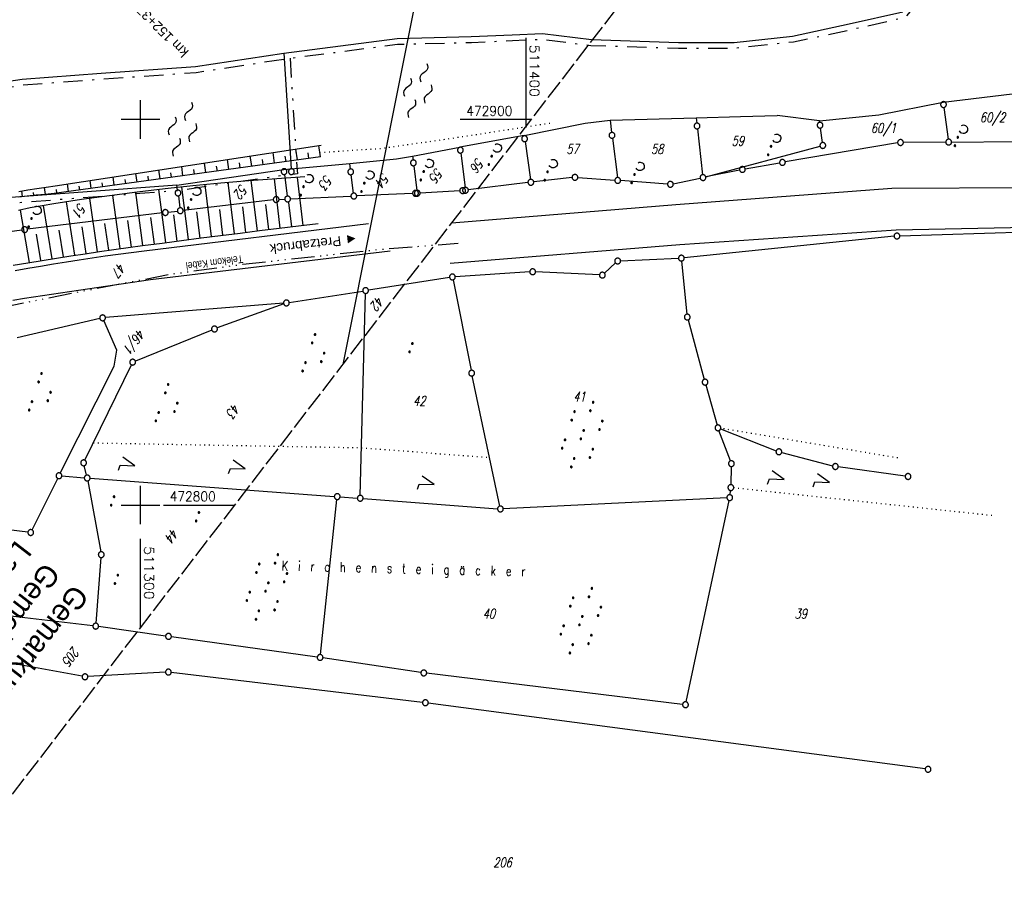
# Model space of a CAD drawing. Extents: x 510526 to 513920, y 467229 to 478797.
# Tile 198 of 256: x 511269 to 511524, y 472702 to 472926. Entities that reach past the tile are written whole.
import ezdxf
from ezdxf.enums import TextEntityAlignment as Align

# ---------------------------------------------------------------- set-up
doc = ezdxf.new("R2010")
doc.units = 0
doc.header["$LTSCALE"] = 10
doc.header["$MEASUREMENT"] = 0
for name, pattern in [('ACAD_ISO14W100', [25.5, 12, -3, 0.5, -3, 0.5, -3, 0.5, -3]), ('LT00', [0]), ('LT08', [0.42, 0.2, -0.1, 0.02, -0.1]), ('LT09', [0.54, 0.2, -0.1, 0.02, -0.1, 0.02, -0.1]), ('LT14', [0.6, 0.5, -0.1]), ('PUNKTX2_STR', [0.6, 0.1, -0.5])]:
    doc.linetypes.add(name, pattern=pattern)
doc.layers.get('0').update_dxf_attribs({"linetype": 'LT00'})
for name, color, linetype in [('--WASSER_GRENZE', 180, 'PUNKTX2_STR'), ('--WASSER_NUTZUNG', 180, 'Continuous'), ('-EL-020', 250, 'LT00'), ('DFK_BES-NAME', 255, 'LT00'), ('DFK_FLUR_NR', 250, 'LT00'), ('DFK_GZPKT', 250, 'LT00'), ('DFK_KATASTER', 250, 'LT00'), ('DFK_NUTZUNG', 250, 'LT00'), ('DFK_NUTZUNGSGRENZE', 70, 'PUNKTX2_STR'), ('DFK_TOPO-ANL', 252, 'LT00'), ('DFK_TOPO-SYM', 252, 'LT00'), ('GEMARKUNGSGRENZE', 3, 'LT09'), ('GEMEINDEGRENZE', 3, 'LT08'), ('GRENZNAME', 250, 'Continuous'), ('ORTSRICHTUNG', 7, 'Continuous'), ('STROM_FREILTG', 80, 'STROMFREILEITUNG'), ('TELEKOM', 210, 'ACAD_ISO14W100'), ('TELEKOM_TEXT', 210, 'Continuous'), ('V93_AFBR_BAB', 250, 'LT00'), ('V93_BOESCH', 250, 'LT00'), ('V93_BOSCHUNG', 250, 'LT00'), ('V93_RASTER', 250, 'LT00')]:
    doc.layers.add(name, color=color, linetype=linetype)
doc.layers.add('-BLATT_93-RAND', color=7, linetype='LT14', plot=False)
doc.styles.add('Arial', font='ARIAL.TTF')
doc.styles.add('Beschrift', font='ARIAL.TTF')
doc.styles.get("Standard").update_dxf_attribs({"font": 'romans.shx'})
doc.styles.add('Strom', font='txt.shx')
doc.styles.add('UNIR-H', font='unir_h.shx', dxfattribs={"width": 0.8})
doc.styles.add('Versorgungsltg', font='ARIAL.TTF', dxfattribs={"width": 0.8, "height": 2})
doc.linetypes.add('STROMFREILEITUNG', pattern='A,12.7,-5.5,["xx",Strom,S=2.5,R=0,X=-2.6,Y=-0.85],-4.35', length=22.55)

# ---------------------------------------------------------------- blocks, each defined once
blk = doc.blocks.new('SYMB7110')
at = {"color": 0, "linetype": 'ByBlock'}
for p, q in [((-0.515, 0.392919), (-0.515, 0.367081)), ((-0.51, 0.362895), (-0.51, 0.397105)), ((-0.505, 0.399164), (-0.505, 0.360836)), ((-0.5, 0.360204), (-0.5, 0.399796)), ((-0.495, 0.399164), (-0.495, 0.360836)), ((-0.49, 0.362895), (-0.49, 0.397105)), ((-0.485, 0.392919), (-0.485, 0.367081)), ((-0.48, 0.379874), (-0.48, 0.380145)), ((-0.285, 0.392919), (-0.285, 0.367081)), ((-0.28, 0.362895), (-0.28, 0.397105)), ((-0.275, 0.399164), (-0.275, 0.360836)), ((-0.27, 0.360204), (-0.27, 0.399796)), ((-0.265, 0.399164), (-0.265, 0.360836)), ((-0.26, 0.362895), (-0.26, 0.397105)), ((-0.255, 0.392919), (-0.255, 0.367081)), ((-0.25, 0.379874), (-0.25, 0.380146)), ((0.255, 0.392919), (0.255, 0.367081)), ((0.26, 0.362895), (0.26, 0.397105)), ((0.265, 0.399164), (0.265, 0.360836)), ((0.27, 0.360204), (0.27, 0.399796)), ((0.275, 0.399164), (0.275, 0.360836)), ((0.28, 0.362895), (0.28, 0.397105)), ((0.285, 0.392919), (0.285, 0.367081)), ((0.29, 0.379874), (0.29, 0.380145)), ((0.485, 0.392919), (0.485, 0.367081)), ((0.49, 0.362895), (0.49, 0.397105)), ((0.495, 0.399164), (0.495, 0.360836)), ((0.5, 0.360204), (0.5, 0.399796)), ((0.505, 0.399164), (0.505, 0.360836)), ((0.51, 0.362895), (0.51, 0.397105)), ((0.515, 0.392919), (0.515, 0.367081)), ((0.52, 0.379874), (0.52, 0.380146)), ((-0.9, 0.012919), (-0.9, -0.012919)), ((-0.895, -0.017106), (-0.895, 0.017105)), ((-0.89, 0.019164), (-0.89, -0.019164)), ((-0.885, -0.019797), (-0.885, 0.019796)), ((-0.88, 0.019164), (-0.88, -0.019164)), ((-0.875, -0.017106), (-0.875, 0.017105)), ((-0.87, 0.012919), (-0.87, -0.012919)), ((-0.865, -0.000126), (-0.865, 0.000145)), ((-0.67, 0.012919), (-0.67, -0.012919)), ((-0.665, -0.017106), (-0.665, 0.017105)), ((-0.66, 0.019164), (-0.66, -0.019164)), ((-0.655, -0.019797), (-0.655, 0.019796)), ((-0.65, 0.019164), (-0.65, -0.019164)), ((-0.645, -0.017106), (-0.645, 0.017105)), ((-0.64, 0.012919), (-0.64, -0.012919)), ((-0.635, -0.000126), (-0.635, 0.000145)), ((-0.13, 0.012919), (-0.13, -0.012919)), ((-0.125, -0.017105), (-0.125, 0.017105)), ((-0.12, 0.019164), (-0.12, -0.019164)), ((-0.115, -0.019796), (-0.115, 0.019796)), ((-0.11, 0.019164), (-0.11, -0.019164)), ((-0.105, -0.017105), (-0.105, 0.017105)), ((-0.1, 0.012919), (-0.1, -0.012919)), ((-0.095, -0.000126), (-0.095, 0.000146)), ((0.1, 0.012919), (0.1, -0.012919)), ((0.105, -0.017105), (0.105, 0.017105)), ((0.11, 0.019164), (0.11, -0.019164)), ((0.115, -0.019796), (0.115, 0.019796)), ((0.12, 0.019164), (0.12, -0.019164)), ((0.125, -0.017105), (0.125, 0.017105)), ((0.13, 0.012919), (0.13, -0.012919)), ((0.135, -0.000126), (0.135, 0.000146)), ((0.64, 0.012919), (0.64, -0.012919)), ((0.645, -0.017105), (0.645, 0.017105)), ((0.65, 0.019164), (0.65, -0.019164)), ((0.655, -0.019796), (0.655, 0.019796)), ((0.66, 0.019164), (0.66, -0.019164)), ((0.665, -0.017105), (0.665, 0.017105)), ((0.67, 0.012919), (0.67, -0.012919)), ((0.675, -0.000126), (0.675, 0.000146)), ((0.87, 0.012919), (0.87, -0.012919)), ((0.875, -0.017105), (0.875, 0.017105)), ((0.88, 0.019164), (0.88, -0.019164)), ((0.885, -0.019796), (0.885, 0.019796)), ((0.89, 0.019164), (0.89, -0.019164)), ((0.895, -0.017105), (0.895, 0.017105)), ((0.9, 0.012919), (0.9, -0.012919)), ((0.905, -0.000126), (0.905, 0.000146)), ((-0.515, -0.367081), (-0.515, -0.392919)), ((-0.51, -0.397105), (-0.51, -0.362895)), ((-0.505, -0.360836), (-0.505, -0.399164)), ((-0.5, -0.399796), (-0.5, -0.360204)), ((-0.495, -0.360836), (-0.495, -0.399164)), ((-0.49, -0.397106), (-0.49, -0.362895)), ((-0.485, -0.367081), (-0.485, -0.392919)), ((-0.48, -0.380126), (-0.48, -0.379855)), ((-0.285, -0.367081), (-0.285, -0.392919)), ((-0.28, -0.397105), (-0.28, -0.362895)), ((-0.275, -0.360836), (-0.275, -0.399164)), ((-0.27, -0.399796), (-0.27, -0.360204)), ((-0.265, -0.360836), (-0.265, -0.399164)), ((-0.26, -0.397105), (-0.26, -0.362895)), ((-0.255, -0.367081), (-0.255, -0.392919)), ((-0.25, -0.380126), (-0.25, -0.379855)), ((0.255, -0.367081), (0.255, -0.392919)), ((0.26, -0.397105), (0.26, -0.362895)), ((0.265, -0.360836), (0.265, -0.399164)), ((0.27, -0.399796), (0.27, -0.360204)), ((0.275, -0.360836), (0.275, -0.399164)), ((0.28, -0.397105), (0.28, -0.362895)), ((0.285, -0.367081), (0.285, -0.392919)), ((0.29, -0.380126), (0.29, -0.379855)), ((0.485, -0.367081), (0.485, -0.392919)), ((0.49, -0.397105), (0.49, -0.362895)), ((0.495, -0.360836), (0.495, -0.399164)), ((0.5, -0.399796), (0.5, -0.360204)), ((0.505, -0.360836), (0.505, -0.399164)), ((0.51, -0.397105), (0.51, -0.362895)), ((0.515, -0.367081), (0.515, -0.392919)), ((0.52, -0.380126), (0.52, -0.379855))]:
    blk.add_line(p, q, dxfattribs=at)
for points in [[(-0.48, 0.38), (-0.481981, 0.388678), (-0.48753, 0.395637), (-0.49555, 0.399499), (-0.50445, 0.399499), (-0.51247, 0.395637), (-0.518019, 0.388678), (-0.52, 0.38), (-0.518019, 0.371322), (-0.51247, 0.364363), (-0.50445, 0.360501), (-0.49555, 0.360501), (-0.48753, 0.364363), (-0.481981, 0.371322), (-0.48, 0.38)], [(-0.25, 0.38), (-0.251981, 0.388678), (-0.25753, 0.395637), (-0.26555, 0.399499), (-0.27445, 0.399499), (-0.28247, 0.395637), (-0.288019, 0.388678), (-0.29, 0.38), (-0.288019, 0.371322), (-0.28247, 0.364363), (-0.27445, 0.360501), (-0.26555, 0.360501), (-0.25753, 0.364363), (-0.251981, 0.371322), (-0.25, 0.38)], [(0.29, 0.38), (0.288019, 0.388678), (0.28247, 0.395637), (0.27445, 0.399499), (0.26555, 0.399499), (0.25753, 0.395637), (0.251981, 0.388678), (0.25, 0.38), (0.251981, 0.371322), (0.25753, 0.364363), (0.26555, 0.360501), (0.27445, 0.360501), (0.28247, 0.364363), (0.288019, 0.371322), (0.29, 0.38)], [(0.52, 0.38), (0.518019, 0.388678), (0.51247, 0.395637), (0.50445, 0.399499), (0.495549, 0.399499), (0.48753, 0.395637), (0.481981, 0.388678), (0.48, 0.38), (0.481981, 0.371322), (0.48753, 0.364363), (0.495549, 0.360501), (0.50445, 0.360501), (0.51247, 0.364363), (0.518019, 0.371322), (0.52, 0.38)], [(-0.865, 0), (-0.866981, 0.008678), (-0.87253, 0.015637), (-0.88055, 0.019498), (-0.88945, 0.019498), (-0.89747, 0.015637), (-0.903019, 0.008678), (-0.905, 0)], [(-0.905, 0), (-0.903019, -0.008678), (-0.89747, -0.015637), (-0.88945, -0.019499), (-0.88055, -0.019499), (-0.87253, -0.015637), (-0.866981, -0.008678), (-0.865, 0)], [(-0.635, 0), (-0.636981, 0.008678), (-0.64253, 0.015637), (-0.65055, 0.019498), (-0.65945, 0.019498), (-0.66747, 0.015637), (-0.673019, 0.008678), (-0.675, 0)], [(-0.675, 0), (-0.673019, -0.008678), (-0.66747, -0.015637), (-0.65945, -0.019499), (-0.65055, -0.019499), (-0.64253, -0.015637), (-0.636981, -0.008678), (-0.635, 0)], [(-0.095, 0), (-0.096981, 0.008678), (-0.10253, 0.015637), (-0.11055, 0.019499), (-0.11945, 0.019499), (-0.12747, 0.015637), (-0.133019, 0.008678), (-0.135, 0)], [(-0.135, 0), (-0.133019, -0.008678), (-0.12747, -0.015637), (-0.11945, -0.019499), (-0.11055, -0.019499), (-0.10253, -0.015637), (-0.096981, -0.008678), (-0.095, 0)], [(0.135, 0), (0.133019, 0.008678), (0.12747, 0.015637), (0.11945, 0.019499), (0.11055, 0.019499), (0.10253, 0.015637), (0.096981, 0.008678), (0.095, 0)], [(0.095, 0), (0.096981, -0.008678), (0.10253, -0.015637), (0.11055, -0.019499), (0.11945, -0.019499), (0.12747, -0.015637), (0.133019, -0.008678), (0.135, 0)], [(0.675, 0), (0.673019, 0.008678), (0.66747, 0.015637), (0.65945, 0.019499), (0.65055, 0.019499), (0.64253, 0.015637), (0.636981, 0.008678), (0.635, 0)], [(0.635, 0), (0.636981, -0.008678), (0.64253, -0.015637), (0.65055, -0.019499), (0.65945, -0.019499), (0.66747, -0.015637), (0.673019, -0.008678), (0.675, 0)], [(0.905, 0), (0.903019, 0.008678), (0.89747, 0.015637), (0.88945, 0.019499), (0.88055, 0.019499), (0.87253, 0.015637), (0.866981, 0.008678), (0.865, 0)], [(0.865, 0), (0.866981, -0.008678), (0.87253, -0.015637), (0.88055, -0.019499), (0.88945, -0.019499), (0.89747, -0.015637), (0.903019, -0.008678), (0.905, 0)], [(-0.48, -0.38), (-0.481981, -0.371322), (-0.48753, -0.364363), (-0.49555, -0.360501), (-0.50445, -0.360501), (-0.51247, -0.364363), (-0.518019, -0.371322), (-0.52, -0.38), (-0.518019, -0.388678), (-0.51247, -0.395637), (-0.50445, -0.399499), (-0.49555, -0.399499), (-0.48753, -0.395637), (-0.481981, -0.388678), (-0.48, -0.38)], [(-0.25, -0.38), (-0.251981, -0.371322), (-0.25753, -0.364363), (-0.26555, -0.360501), (-0.27445, -0.360501), (-0.28247, -0.364363), (-0.288019, -0.371322), (-0.29, -0.38), (-0.288019, -0.388678), (-0.28247, -0.395637), (-0.27445, -0.399499), (-0.26555, -0.399499), (-0.25753, -0.395637), (-0.251981, -0.388678), (-0.25, -0.38)], [(0.29, -0.38), (0.288019, -0.371322), (0.28247, -0.364363), (0.27445, -0.360501), (0.26555, -0.360501), (0.25753, -0.364363), (0.251981, -0.371322), (0.25, -0.38), (0.251981, -0.388678), (0.25753, -0.395637), (0.26555, -0.399499), (0.27445, -0.399499), (0.28247, -0.395637), (0.288019, -0.388678), (0.29, -0.38)], [(0.52, -0.38), (0.518019, -0.371322), (0.51247, -0.364363), (0.50445, -0.360501), (0.495549, -0.360501), (0.48753, -0.364363), (0.481981, -0.371322), (0.48, -0.38), (0.481981, -0.388678), (0.48753, -0.395637), (0.495549, -0.399499), (0.50445, -0.399499), (0.51247, -0.395637), (0.518019, -0.388678), (0.52, -0.38)]]:
    blk.add_lwpolyline(points, dxfattribs=at)
blk = doc.blocks.new('SYMB7222')
at = {"color": 0, "linetype": 'ByBlock'}
blk.add_line((0, 0.185), (-0.11, -0.185), dxfattribs=at)
blk.add_lwpolyline([(0.25, -0.185), (0.11, -0.185), (0, 0.185)], dxfattribs=at)
blk = doc.blocks.new('SYMB7231')
at = {"color": 0, "linetype": 'ByBlock'}
for p, q in [((0.109975, -0.002365), (0.105504, -0.031126)), ((0.23, -0.057081), (0.23, -0.082919)), ((0.235, -0.087105), (0.235, -0.052895)), ((0.24, -0.050836), (0.24, -0.089164)), ((0.245, -0.089796), (0.245, -0.050204)), ((0.25, -0.050836), (0.25, -0.089164)), ((0.255, -0.087105), (0.255, -0.052895)), ((0.26, -0.057081), (0.26, -0.082919)), ((0.265, -0.070126), (0.265, -0.069854)), ((0.46, -0.057081), (0.46, -0.082919)), ((0.465, -0.087105), (0.465, -0.052895)), ((0.47, -0.050836), (0.47, -0.089164)), ((0.475, -0.089796), (0.475, -0.050204)), ((0.48, -0.050836), (0.48, -0.089164)), ((0.485, -0.087105), (0.485, -0.052895)), ((0.49, -0.057081), (0.49, -0.082919)), ((0.495, -0.070126), (0.495, -0.069854))]:
    blk.add_line(p, q, dxfattribs=at)
for points in [[(-0.109975, -0.002365), (-0.106745, 0.026562), (-0.096041, 0.053629), (-0.078613, 0.076941), (-0.055681, 0.094866), (-0.028851, 0.106149), (0, 0.11)], [(0, 0.11), (0.028851, 0.106149), (0.055681, 0.094866), (0.078613, 0.076941), (0.096041, 0.053629), (0.106745, 0.026562), (0.109975, -0.002365)], [(-0.075234, -0.080249), (-0.093647, -0.057708), (-0.105504, -0.031126), (-0.109975, -0.002365)], [(0.105504, -0.031126), (0.093647, -0.057708), (0.075234, -0.080249)], [(0.265, -0.07), (0.263019, -0.061322), (0.25747, -0.054363), (0.24945, -0.050501), (0.24055, -0.050501), (0.23253, -0.054363), (0.226981, -0.061322), (0.225, -0.07), (0.226981, -0.078678), (0.23253, -0.085637), (0.24055, -0.089499), (0.24945, -0.089499), (0.25747, -0.085637), (0.263019, -0.078678), (0.265, -0.07)], [(0.495, -0.07), (0.493019, -0.061322), (0.48747, -0.054363), (0.47945, -0.050501), (0.47055, -0.050501), (0.46253, -0.054363), (0.456981, -0.061322), (0.455, -0.07), (0.456981, -0.078678), (0.46253, -0.085637), (0.47055, -0.089499), (0.47945, -0.089499), (0.48747, -0.085637), (0.493019, -0.078678), (0.495, -0.07)]]:
    blk.add_lwpolyline(points, dxfattribs=at)
blk = doc.blocks.new('SYMB7112')
at = {"color": 0, "linetype": 'ByBlock'}
for p, q in [((-0.13, 0.012919), (-0.13, -0.012919)), ((-0.125, -0.017105), (-0.125, 0.017105)), ((-0.12, 0.019164), (-0.12, -0.019164)), ((-0.115, -0.019796), (-0.115, 0.019796)), ((-0.11, 0.019164), (-0.11, -0.019164)), ((-0.105, -0.017105), (-0.105, 0.017105)), ((-0.1, 0.012919), (-0.1, -0.012919)), ((-0.095, -0.000126), (-0.095, 0.000146)), ((0.1, 0.012919), (0.1, -0.012919)), ((0.105, -0.017105), (0.105, 0.017105)), ((0.11, 0.019164), (0.11, -0.019164)), ((0.115, -0.019796), (0.115, 0.019796)), ((0.12, 0.019164), (0.12, -0.019164)), ((0.125, -0.017105), (0.125, 0.017105)), ((0.13, 0.012919), (0.13, -0.012919)), ((0.135, -0.000126), (0.135, 0.000146))]:
    blk.add_line(p, q, dxfattribs=at)
for points in [[(-0.095, 0), (-0.096981, 0.008678), (-0.10253, 0.015637), (-0.11055, 0.019499), (-0.11945, 0.019499), (-0.12747, 0.015637), (-0.133019, 0.008678), (-0.135, 0)], [(-0.135, 0), (-0.133019, -0.008678), (-0.12747, -0.015637), (-0.11945, -0.019499), (-0.11055, -0.019499), (-0.10253, -0.015637), (-0.096981, -0.008678), (-0.095, 0)], [(0.135, 0), (0.133019, 0.008678), (0.12747, 0.015637), (0.11945, 0.019499), (0.11055, 0.019499), (0.10253, 0.015637), (0.096981, 0.008678), (0.095, 0)], [(0.095, 0), (0.096981, -0.008678), (0.10253, -0.015637), (0.11055, -0.019499), (0.11945, -0.019499), (0.12747, -0.015637), (0.133019, -0.008678), (0.135, 0)]]:
    blk.add_lwpolyline(points, dxfattribs=at)
blk = doc.blocks.new('SYMB7301')
at = {"color": 0, "linetype": 'ByBlock'}
for p, q in [((-0.128693, 0), (0, 0.128693)), ((0, -0.128693), (-0.128693, 0)), ((0, 0.128693), (0.128693, 0)), ((0.128693, 0), (0, -0.128693)), ((0.000059, -0.009738), (0.000059, 0.009897)), ((-0.00901, -0.004339), (-0.002225, -0.009749))]:
    blk.add_line(p, q, dxfattribs=at)
for points in [[(-0.002225, 0.009749), (-0.00901, 0.004339), (-0.00901, -0.004339)], [(0.01, 0), (0.006235, 0.007818), (-0.002225, 0.009749)], [(-0.002225, -0.009749), (0.006235, -0.007818), (0.01, 0)]]:
    blk.add_lwpolyline(points, dxfattribs=at)
blk = doc.blocks.new('SYMB7010')
at = {"color": 0, "linetype": 'ByBlock'}
for points in [[(-0.031408, 0.499213), (-0.093728, 0.49134), (-0.15457, 0.475719), (-0.212975, 0.452595), (-0.268021, 0.422333), (-0.31884, 0.385411), (-0.36463, 0.342411), (-0.40467, 0.29401), (-0.438329, 0.240973), (-0.465074, 0.184136), (-0.484486, 0.124395), (-0.496256, 0.062692), (-0.5002, 0)], [(-0.5002, 0), (-0.496256, -0.062692), (-0.484486, -0.124395), (-0.465075, -0.184136), (-0.438329, -0.240973), (-0.404671, -0.29401), (-0.36463, -0.342411), (-0.31884, -0.385411), (-0.268021, -0.422333), (-0.212975, -0.452595), (-0.154571, -0.475719), (-0.093728, -0.49134), (-0.031408, -0.499213), (0.031408, -0.499213)], [(0.5002, 0), (0.496256, 0.062692), (0.484485, 0.124395), (0.465074, 0.184136), (0.438329, 0.240973), (0.40467, 0.29401), (0.36463, 0.342411), (0.31884, 0.385411), (0.268021, 0.422333), (0.212975, 0.452595), (0.15457, 0.475719), (0.093728, 0.49134), (0.031408, 0.499213), (-0.031408, 0.499213)], [(0.031408, -0.499213), (0.093728, -0.491341), (0.15457, -0.475719), (0.212975, -0.452595), (0.268021, -0.422333), (0.31884, -0.385411), (0.36463, -0.342411), (0.404671, -0.294011), (0.438329, -0.240974), (0.465075, -0.184136), (0.484486, -0.124395), (0.496256, -0.062692), (0.500201, 0)]]:
    blk.add_lwpolyline(points, dxfattribs=at)
blk = doc.blocks.new('SYMB0002')
at = {"color": 0, "linetype": 'ByBlock'}
for points in [[(-0.031395, 0.499013), (-0.093691, 0.491144), (-0.154509, 0.475528), (-0.21289, 0.452414), (-0.267913, 0.422164), (-0.318712, 0.385257), (-0.364484, 0.342274), (-0.404509, 0.293893), (-0.438154, 0.240877), (-0.464888, 0.184062), (-0.484292, 0.124345), (-0.496058, 0.062667), (-0.5, 0)], [(-0.5, 0), (-0.496058, -0.062667), (-0.484292, -0.124345), (-0.464888, -0.184062), (-0.438154, -0.240877), (-0.404509, -0.293893), (-0.364485, -0.342274), (-0.318712, -0.385257), (-0.267914, -0.422164), (-0.21289, -0.452414), (-0.154509, -0.475529), (-0.093691, -0.491144), (-0.031395, -0.499014), (0.031395, -0.499014)], [(0.5, 0), (0.496057, 0.062667), (0.484292, 0.124345), (0.464888, 0.184062), (0.438153, 0.240877), (0.404509, 0.293893), (0.364484, 0.342274), (0.318712, 0.385257), (0.267913, 0.422164), (0.21289, 0.452414), (0.154509, 0.475528), (0.093691, 0.491144), (0.031395, 0.499013), (-0.031395, 0.499013)], [(0.031395, -0.499014), (0.093691, -0.491144), (0.154509, -0.475529), (0.21289, -0.452414), (0.267914, -0.422164), (0.318712, -0.385257), (0.364485, -0.342274), (0.404509, -0.293893), (0.438154, -0.240877), (0.464889, -0.184062), (0.484292, -0.124345), (0.496058, -0.062667), (0.5, 0)]]:
    blk.add_lwpolyline(points, dxfattribs=at)
blk = doc.blocks.new('SYMB7250')
at = {"color": 0, "linetype": 'ByBlock'}
for points in [[(-0.25, 0.28), (-0.208333, 0.308889), (-0.166667, 0.331111), (-0.125, 0.34), (-0.083333, 0.331111), (-0.041667, 0.308889), (0, 0.28)], [(0, 0.28), (0.041667, 0.251111), (0.083333, 0.228889), (0.125, 0.22), (0.166667, 0.228889), (0.208333, 0.251111), (0.25, 0.28)], [(-0.74, 0), (-0.698333, 0.028889), (-0.656667, 0.051111), (-0.615, 0.06), (-0.573333, 0.051111), (-0.531667, 0.028889), (-0.49, 0)], [(-0.49, 0), (-0.448333, -0.028889), (-0.406667, -0.051111), (-0.365, -0.06), (-0.323333, -0.051111), (-0.281667, -0.028889), (-0.24, 0)], [(0.24, 0), (0.281667, 0.028889), (0.323333, 0.051111), (0.365, 0.06), (0.406667, 0.051111), (0.448333, 0.028889), (0.49, 0)], [(0.49, 0), (0.531667, -0.028889), (0.573333, -0.051111), (0.615, -0.06), (0.656667, -0.051111), (0.698333, -0.028889), (0.74, 0)], [(-0.25, -0.28), (-0.208333, -0.251111), (-0.166667, -0.228889), (-0.125, -0.22), (-0.083333, -0.228889), (-0.041667, -0.251111), (0, -0.28)], [(0, -0.28), (0.041667, -0.308889), (0.083333, -0.331111), (0.125, -0.34), (0.166667, -0.331111), (0.208333, -0.308889), (0.25, -0.28)]]:
    blk.add_lwpolyline(points, dxfattribs=at)
blk = doc.blocks.new('SYMB7111')
at = {"color": 0, "linetype": 'ByBlock'}
for p, q in [((-0.13, 0.202919), (-0.13, 0.177081)), ((-0.125, 0.172895), (-0.125, 0.207105)), ((-0.12, 0.209164), (-0.12, 0.170836)), ((-0.115, 0.170204), (-0.115, 0.209796)), ((-0.11, 0.209164), (-0.11, 0.170836)), ((-0.105, 0.172895), (-0.105, 0.207105)), ((-0.1, 0.202919), (-0.1, 0.177081)), ((-0.095, 0.189874), (-0.095, 0.190146)), ((0.1, 0.202919), (0.1, 0.177081)), ((0.105, 0.172895), (0.105, 0.207105)), ((0.11, 0.209164), (0.11, 0.170836)), ((0.115, 0.170204), (0.115, 0.209796)), ((0.12, 0.209164), (0.12, 0.170836)), ((0.125, 0.172895), (0.125, 0.207105)), ((0.13, 0.202919), (0.13, 0.177081)), ((0.135, 0.189874), (0.135, 0.190146)), ((-0.515, -0.177081), (-0.515, -0.202919)), ((-0.51, -0.207105), (-0.51, -0.172895)), ((-0.505, -0.170836), (-0.505, -0.209164)), ((-0.5, -0.209796), (-0.5, -0.170204)), ((-0.495, -0.170836), (-0.495, -0.209164)), ((-0.49, -0.207105), (-0.49, -0.172895)), ((-0.485, -0.177081), (-0.485, -0.202919)), ((-0.48, -0.190126), (-0.48, -0.189854)), ((-0.285, -0.177081), (-0.285, -0.202919)), ((-0.28, -0.207105), (-0.28, -0.172895)), ((-0.275, -0.170836), (-0.275, -0.209164)), ((-0.27, -0.209796), (-0.27, -0.170204)), ((-0.265, -0.170836), (-0.265, -0.209164)), ((-0.26, -0.207105), (-0.26, -0.172895)), ((-0.255, -0.177081), (-0.255, -0.202919)), ((-0.25, -0.190126), (-0.25, -0.189854)), ((0.255, -0.177081), (0.255, -0.202919)), ((0.26, -0.207105), (0.26, -0.172895)), ((0.265, -0.170836), (0.265, -0.209164)), ((0.27, -0.209796), (0.27, -0.170204)), ((0.275, -0.170836), (0.275, -0.209164)), ((0.28, -0.207105), (0.28, -0.172895)), ((0.285, -0.177081), (0.285, -0.202919)), ((0.29, -0.190126), (0.29, -0.189854)), ((0.485, -0.177081), (0.485, -0.202919)), ((0.49, -0.207105), (0.49, -0.172895)), ((0.495, -0.170836), (0.495, -0.209164)), ((0.5, -0.209796), (0.5, -0.170204)), ((0.505, -0.170836), (0.505, -0.209164)), ((0.51, -0.207105), (0.51, -0.172895)), ((0.515, -0.177081), (0.515, -0.202919)), ((0.52, -0.190126), (0.52, -0.189854))]:
    blk.add_line(p, q, dxfattribs=at)
for points in [[(-0.095, 0.19), (-0.096981, 0.198678), (-0.10253, 0.205637), (-0.11055, 0.209499), (-0.11945, 0.209499), (-0.12747, 0.205637), (-0.133019, 0.198678), (-0.135, 0.19), (-0.133019, 0.181322), (-0.12747, 0.174363), (-0.11945, 0.170501), (-0.11055, 0.170501), (-0.10253, 0.174363), (-0.096981, 0.181322), (-0.095, 0.19)], [(0.135, 0.19), (0.133019, 0.198678), (0.12747, 0.205637), (0.11945, 0.209499), (0.11055, 0.209499), (0.10253, 0.205637), (0.096981, 0.198678), (0.095, 0.19), (0.096981, 0.181322), (0.10253, 0.174363), (0.11055, 0.170501), (0.11945, 0.170501), (0.12747, 0.174363), (0.133019, 0.181322), (0.135, 0.19)], [(-0.48, -0.19), (-0.481981, -0.181322), (-0.48753, -0.174363), (-0.49555, -0.170501), (-0.50445, -0.170501), (-0.51247, -0.174363), (-0.518019, -0.181322), (-0.52, -0.19), (-0.518019, -0.198678), (-0.51247, -0.205637), (-0.50445, -0.209499), (-0.49555, -0.209499), (-0.48753, -0.205637), (-0.481981, -0.198678), (-0.48, -0.19)], [(-0.25, -0.19), (-0.251981, -0.181322), (-0.25753, -0.174363), (-0.26555, -0.170501), (-0.27445, -0.170501), (-0.28247, -0.174363), (-0.288019, -0.181322), (-0.29, -0.19), (-0.288019, -0.198678), (-0.28247, -0.205637), (-0.27445, -0.209499), (-0.26555, -0.209499), (-0.25753, -0.205637), (-0.251981, -0.198678), (-0.25, -0.19)], [(0.29, -0.19), (0.288019, -0.181322), (0.28247, -0.174363), (0.27445, -0.170501), (0.26555, -0.170501), (0.25753, -0.174363), (0.251981, -0.181322), (0.25, -0.19), (0.251981, -0.198678), (0.25753, -0.205637), (0.26555, -0.209499), (0.27445, -0.209499), (0.28247, -0.205637), (0.288019, -0.198678), (0.29, -0.19)], [(0.52, -0.19), (0.518019, -0.181322), (0.51247, -0.174363), (0.50445, -0.170501), (0.49555, -0.170501), (0.48753, -0.174363), (0.481981, -0.181322), (0.48, -0.19), (0.481981, -0.198678), (0.48753, -0.205637), (0.49555, -0.209499), (0.50445, -0.209499), (0.51247, -0.205637), (0.518019, -0.198678), (0.52, -0.19)]]:
    blk.add_lwpolyline(points, dxfattribs=at)

msp = doc.modelspace()

# ---------------------------------------------------------------- linework, layer by layer
at = {"layer": '--WASSER_GRENZE', "ltscale": 0.2, "flags": 128}
msp.add_lwpolyline([(511346.55, 472891.49), (511362.26, 472892.52), (511378.99, 472894.88), (511406.71, 472899.16)], dxfattribs=at)
at = {"layer": '-BLATT_93-RAND'}
msp.add_lwpolyline([(511358.83, 473315.34), (510907.64, 472728.79), (511135.12, 472553.81), (511586.31, 473140.35), (511358.83, 473315.34)], dxfattribs=at)
at = {"layer": 'DFK_KATASTER'}
for p, q in [((511483.92, 472924.79), (511497.81, 472927.95)), ((511469.22, 472921.67), (511483.92, 472924.79)), ((511366.62, 472921.03), (511385.85, 472921.51)), ((511385.85, 472921.51), (511396.48, 472922)), ((511396.48, 472922), (511404.36, 472922.32)), ((511404.36, 472922.32), (511417, 472920.74)), ((511454.09, 472920.03), (511469.22, 472921.67)), ((511337.23, 472917.22), (511366.62, 472921.03)), ((511417, 472920.74), (511439.6, 472920.01)), ((511439.6, 472920.01), (511454.09, 472920.03)), ((511314.29, 472913.73), (511337.23, 472917.22)), ((511337.23, 472917.22), (511339.13, 472887.24)), ((511289.79, 472912.01), (511314.29, 472913.73)), ((511269.31, 472910.46), (511289.79, 472912.01)), ((511223.52, 472903.52), (511269.31, 472910.46)), ((511508.29, 472904.52), (511526.2, 472906.66)), ((511491.56, 472901.22), (511508.29, 472904.52)), ((511455.73, 472900.82), (511465.25, 472901.01)), ((511476.18, 472899.69), (511465.25, 472901.01)), ((511476.18, 472899.69), (511491.56, 472901.22)), ((511508.48, 472903.16), (511509.62, 472894.9)), ((511399.56, 472895.84), (511415.41, 472899.06)), ((511415.41, 472899.06), (511421.85, 472899.88)), ((511421.85, 472899.88), (511444.21, 472900.43)), ((511421.85, 472899.88), (511422.26, 472896.65)), ((511444.21, 472900.43), (511455.73, 472900.82)), ((511444.21, 472900.43), (511444.35, 472899.09)), ((511476.24, 472899.27), (511476.18, 472899.69)), ((511399.56, 472895.84), (511382.92, 472892.81)), ((511399.57, 472895.76), (511399.56, 472895.84)), ((511444.51, 472897.59), (511445.87, 472885.69)), ((511476.96, 472894.02), (511476.44, 472897.79)), ((511399.79, 472894.28), (511401.19, 472884.47)), ((511422.45, 472895.17), (511423.76, 472884.95)), ((511496.48, 472893.93), (511467.33, 472889.01)), ((511508.97, 472894.15), (511497.97, 472894.06)), ((511510.47, 472894.17), (511527.1, 472894.34)), ((511370.61, 472890.52), (511382.92, 472892.81)), ((511382.92, 472892.81), (511382.92, 472892.81)), ((511383.11, 472891.32), (511384.25, 472882.39)), ((511446.68, 472885.14), (511476.34, 472893.09)), ((511339.13, 472887.24), (511354.3, 472888.64)), ((511354.3, 472888.64), (511366.43, 472889.78)), ((511354.49, 472887.17), (511354.3, 472888.64)), ((511366.43, 472889.78), (511370.61, 472890.52)), ((511370.61, 472890.52), (511370.74, 472889.51)), ((511456.94, 472887.19), (511465.85, 472888.75)), ((511309.49, 472883.02), (511337.21, 472887.06)), ((511337.21, 472887.06), (511339.13, 472887.24)), ((511337.38, 472885.76), (511338.09, 472880.14)), ((511355.29, 472880.9), (511354.68, 472885.69)), ((511370.92, 472888.03), (511371.74, 472881.64)), ((511455.47, 472886.91), (511446.69, 472885.1)), ((511400.56, 472883.64), (511385.08, 472881.74)), ((511411.99, 472884.94), (511402.05, 472883.81)), ((511413.49, 472884.97), (511423.1, 472884.26)), ((511436.76, 472883.26), (511424.6, 472884.15)), ((511438.24, 472883.36), (511445.23, 472884.8)), ((511309.49, 472883.02), (511259.29, 472879.23)), ((511309.66, 472881.7), (511309.49, 472883.02)), ((511370.63, 472880.85), (511356.13, 472880.19)), ((511382.85, 472881.52), (511372.58, 472880.94)), ((511309.85, 472880.22), (511310.25, 472877.09)), ((511334.48, 472879.17), (511311.09, 472876.44)), ((511335.97, 472879.3), (511337.44, 472879.36)), ((511338.94, 472879.43), (511354.63, 472880.13)), ((511305.74, 472875.8), (511270.69, 472871.54)), ((511307.22, 472875.98), (511309.6, 472876.26)), ((511269.21, 472871.35), (511261.45, 472870.27)), ((511497.04, 472869.81), (511535, 472870.99)), ((511495.54, 472869.71), (511441.11, 472864.13)), ((511423.28, 472862.8), (511420.41, 472860.16)), ((511424.58, 472863.34), (511439.61, 472864.02)), ((511440.43, 472863.3), (511441.82, 472849.51)), ((511401.03, 472860.47), (511381.71, 472859.22)), ((511419.11, 472859.69), (511402.53, 472860.48)), ((511380.22, 472859.05), (511359.17, 472855.76)), ((511381.11, 472858.43), (511385.8, 472834.96)), ((511338.63, 472852.55), (511357.69, 472855.52)), ((511357.05, 472802.52), (511358.41, 472854.89)), ((511337.14, 472852.37), (511290.94, 472848.62)), ((511337.19, 472852.17), (511319.93, 472845.93)), ((511289.46, 472848.39), (511268.04, 472843.37)), ((511293.92, 472840.17), (511290.49, 472847.87)), ((511442.09, 472848.04), (511446.31, 472832.6)), ((511318.53, 472845.39), (511298.69, 472837.35)), ((511293.16, 472836), (511293.92, 472840.17)), ((511279.21, 472808.27), (511293.16, 472836)), ((511285.59, 472811.62), (511297.66, 472836.4)), ((511393.25, 472799.72), (511386.11, 472833.49)), ((511446.71, 472831.16), (511449.65, 472820.75)), ((511453.08, 472811.45), (511450.11, 472819.33)), ((511450.55, 472819.76), (511464.96, 472814.09)), ((511466.39, 472813.63), (511479.6, 472810.19)), ((511286.02, 472807.75), (511285.43, 472810.22)), ((511453.32, 472810), (511453.21, 472805.28)), ((511498.44, 472807.51), (511481.07, 472809.9)), ((511271.88, 472793.55), (511278.54, 472806.93)), ((511279.62, 472807.54), (511285.44, 472807.08)), ((511286.94, 472806.96), (511350.31, 472802.26)), ((511286.33, 472806.28), (511289.7, 472787.88)), ((511346.71, 472761.22), (511350.98, 472801.45)), ((511351.81, 472802.15), (511356.28, 472801.82)), ((511357.78, 472801.71), (511392.66, 472799.05)), ((511452.16, 472801.89), (511394.16, 472799.03)), ((511452.99, 472802.68), (511453.11, 472803.78)), ((511270.81, 472792.97), (511223.19, 472798.92)), ((511441.59, 472748.94), (511452.75, 472801.2)), ((511289.77, 472786.39), (511288.47, 472769.34)), ((511287.67, 472768.68), (511265.6, 472771.28)), ((511306.55, 472766.03), (511289.15, 472768.49)), ((511345.89, 472760.57), (511308.03, 472765.83)), ((511284.88, 472755.59), (511264.93, 472759.25)), ((511372.79, 472756.55), (511347.37, 472760.36)), ((511306.52, 472756.63), (511286.37, 472755.49)), ((511373.22, 472748.81), (511308.01, 472756.58)), ((511440.69, 472748.3), (511374.27, 472756.35)), ((511503.64, 472731.55), (511374.7, 472748.62))]:
    msp.add_line(p, q, dxfattribs=at)
at = {"layer": 'DFK_NUTZUNGSGRENZE', "ltscale": 0.2}
for p, q in [((511496.49, 472812.21), (511450.59, 472819.91)), ((511287.78, 472816.13), (511357.37, 472814.88)), ((511357.37, 472814.88), (511390.58, 472812.34)), ((511520.93, 472797.26), (511453.94, 472804.45))]:
    msp.add_line(p, q, dxfattribs=at)
at = {"layer": 'DFK_TOPO-ANL'}
for p, q in [((511438.93, 472877.98), (511494.99, 472882.22)), ((511494.99, 472882.22), (511613.98, 472882.84)), ((511380.78, 472873.17), (511438.93, 472877.98)), ((511581.28, 472873.01), (511496.11, 472871.28)), ((511496.11, 472871.28), (511440, 472867.53)), ((511440, 472867.53), (511380.41, 472862.63))]:
    msp.add_line(p, q, dxfattribs=at)
at = {"layer": 'GEMARKUNGSGRENZE', "ltscale": 2.5, "flags": 128}
msp.add_lwpolyline([(511338.82, 472915.91), (511340.72, 472885.88), (511337.39, 472885.57), (511309.65, 472881.53), (511259.85, 472877.77), (511252.99, 472872.45), (511243.28, 472879.23), (511234.25, 472878.22), (511233.26, 472867.44), (511216.03, 472862.71), (511207.8, 472857.96), (511191.39, 472853.61), (511190.75, 472855.64), (511140.81, 472836.03), (511125.01, 472817.8), (511083.65, 472766.59), (511031.93, 472691.27), (510996.41, 472627.33), (510946.88, 472521.12), (510931.14, 472471.16), (510904.27, 472356.96), (510903.97, 472355.51), (510901.21, 472342.3), (510941.59, 472335.04), (510971, 472327.67), (510993.45, 472322.39), (511002.82, 472295.22), (510981.46, 472288.09), (510979.08, 472252.27), (510975.29, 472194.98), (510973.33, 472186.4), (510968.72, 472165.9), (510952.99, 472136.27), (510921.26, 472097.63), (510905.04, 472075.84), (510893.26, 472050.56), (510892, 472047.86), (510887.62, 472022.35), (510889.46, 471975.29), (510899.31, 471911.87), (510912.91, 471849.01), (510930.53, 471767.72), (510947.5, 471695.56), (510972.15, 471610.02), (510987.56, 471561.13), (510988.88, 471556.96), (510998.36, 471526.88), (511023.64, 471445.76), (511025.92, 471438.31), (511028.87, 471429.14), (511055.24, 471334.96), (511075.56, 471262.69), (511076.64, 471258.87), (511081.08, 471243.06), (511102.94, 471153.98), (511126.45, 471060.17), (511143.98, 470974.85), (511146.57, 470959.09), (511159.17, 470882.63), (511171.61, 470798.75), (511182.45, 470711.37), (511193.01, 470699.76), (511193.73, 470690.19), (511187.83, 470675.55), (511194.98, 470614.95), (511207.15, 470475.09), (511207.63, 470473.85), (511218.63, 470446.19), (511282.7, 470462.39), (511261.68, 470406.38), (511258.84, 470397.92), (511238.14, 470342.75), (511229.34, 470301.99), (511223.45, 470293.89), (511221.46, 470291.06), (511213.87, 470286.72), (511168.7, 470265.71), (511166.27, 470263.99)], dxfattribs=at)
at = {"layer": 'GEMEINDEGRENZE', "ltscale": 2.5, "flags": 128}
msp.add_lwpolyline([(510968.13, 472866.25), (511146.16, 472892.58), (511195.26, 472899.6), (511201.67, 472900.51), (511223.68, 472902.03), (511269.48, 472908.97), (511289.9, 472910.51), (511314.46, 472912.24), (511337.44, 472915.73), (511366.74, 472919.53), (511385.9, 472920.01), (511396.54, 472920.5), (511404.3, 472920.82), (511416.88, 472919.24), (511439.58, 472918.51), (511454.17, 472918.53), (511469.46, 472920.19), (511484.24, 472923.32), (511498.64, 472926.6), (511502.07, 472930.73), (511502, 472934.73), (511515.97, 472942.94), (511577.38, 472939.7), (511692.08, 472925.54)], dxfattribs=at)
at = {"layer": 'STROM_FREILTG', "ltscale": 0.1}
msp.add_lwpolyline([(511405.82, 473089.82), (511385.02, 472999.49), (511352.52, 472836.42)], dxfattribs=at)
at = {"layer": 'TELEKOM', "ltscale": 0.05, "flags": 128}
msp.add_lwpolyline([(510962.47, 472350.13), (510965.72, 472353.73), (510968.65, 472357.09), (510966.89, 472358.76), (510964.96, 472360.79), (510963.38, 472362.62), (510961.16, 472365.44), (510958.36, 472369.71), (510956.81, 472372.66), (510955.4, 472376.3), (510954.46, 472378.6), (510953.27, 472382.49), (510952.4, 472386.28), (510951.56, 472391.28), (510951.37, 472393.02), (510951.21, 472394.82), (510951.11, 472397.93), (510950.76, 472402.94), (510950.34, 472407.88), (510949.95, 472413.34), (510950.59, 472414.01), (510952.27, 472415.52), (510953.52, 472416.87), (510953.3, 472423.32), (510953.18, 472428.17), (510953.1, 472431.49), (510952.99, 472436.04), (510952.87, 472440.34), (510952.59, 472443.98), (510952.19, 472450.05), (510952.15, 472464.55), (510952.43, 472470.43), (510952.59, 472472.37), (510952.87, 472474.9), (510953.02, 472476.41), (510953.86, 472481.93), (510954.42, 472485.53), (510955.01, 472488.81), (510955.68, 472492.27), (510957.11, 472499.08), (510957.74, 472502.15), (510958.66, 472505.51), (510959.93, 472510.35), (510961.11, 472514.23), (510962.54, 472519.22), (510964.13, 472525.05), (510968.69, 472538.33), (510971.78, 472546.75), (510974.27, 472553.08), (510975.98, 472557.89), (510979.47, 472566.12), (510985.49, 472580.31), (510988.11, 472585.54), (510992.34, 472593.39), (511000.33, 472608.22), (511008.93, 472623.49), (511012.76, 472630.15), (511016.98, 472637.21), (511020.44, 472643.2), (511022.02, 472646.24), (511024.13, 472651.25), (511028.1, 472659.23), (511033.92, 472668.24), (511039.2, 472676.62), (511044.42, 472684.4), (511051.03, 472694.02), (511057.11, 472702.99), (511061.74, 472709.89), (511067.22, 472717.54), (511072.83, 472725.19), (511085.34, 472741.25), (511094.09, 472752.55), (511098.91, 472758.53), (511103.08, 472764), (511107.62, 472769.18), (511110.41, 472772.2), (511113.88, 472775.81), (511119.8, 472781.77), (511125.36, 472787.69), (511130.24, 472792.72), (511134.54, 472796.27), (511139.79, 472800.63), (511143.29, 472803.18), (511146.47, 472805.77), (511153.21, 472810.06), (511159.36, 472814.12), (511167.37, 472818.88), (511171.89, 472821.4), (511179.29, 472825.39), (511183.3, 472827.35), (511189.59, 472830.16), (511195.22, 472832.38), (511199.37, 472833.86), (511204.62, 472835.85), (511210.47, 472837.7), (511222.28, 472841.17), (511251.5, 472848.85), (511287.82, 472856.06), (511307.78, 472859.88), (511326.59, 472862.48), (511361.46, 472866.27), (511382.41, 472867.94)], dxfattribs=at)
at = {"layer": 'V93_AFBR_BAB'}
for points in [[(511267.51, 472860.88), (511270.77, 472861.43), (511274.11, 472861.99), (511277.45, 472862.54), (511280.8, 472863.08), (511284.15, 472863.61), (511287.51, 472864.12), (511290.86, 472864.61), (511294.22, 472865.08), (511297.58, 472865.53), (511300.95, 472865.95), (511359.2, 472873.02)], [(511266.91, 472853.18), (511269.89, 472853.64), (511302.66, 472858.55), (511364.8, 472865.97)]]:
    msp.add_lwpolyline(points, dxfattribs=at)
at = {"layer": 'V93_BOESCH'}
for points in [[(511268.43, 472881.37), (511270.79, 472881.74), (511273.15, 472882.1), (511275.52, 472882.46), (511277.88, 472882.81), (511346.87, 472893.35)], [(511346.74, 472890.34), (511277.6, 472880.83), (511275.29, 472880.6), (511272.98, 472880.36), (511270.66, 472880.11), (511268.36, 472879.85)], [(511342.64, 472885.13), (511335.38, 472884.66), (511328.13, 472884.1), (511320.88, 472883.48), (511313.64, 472882.78), (511306.4, 472882), (511299.18, 472881.15), (511291.96, 472880.23), (511284.75, 472879.23), (511277.56, 472878.15), (511274.48, 472877.65), (511271.42, 472877.07), (511268.37, 472876.41)], [(511267.02, 472862.22), (511270.77, 472862.86), (511274.48, 472863.48), (511278.19, 472864.07), (511281.91, 472864.65), (511285.64, 472865.2), (511289.36, 472865.75), (511293.09, 472866.28), (511296.82, 472866.79), (511300.56, 472867.3), (511305.61, 472867.97), (511310.67, 472868.63), (511315.73, 472869.28), (511320.79, 472869.92), (511325.85, 472870.55), (511330.91, 472871.18), (511335.97, 472871.8), (511341.03, 472872.41), (511346.09, 472873.03)]]:
    msp.add_lwpolyline(points, dxfattribs=at)
at = {"layer": 'V93_BOSCHUNG'}
for p, q in [((511346.7, 472890.33), (511346.3, 472893.27)), ((511334.82, 472888.7), (511334.44, 472891.45)), ((511340.76, 472889.51), (511340.37, 472892.36)), ((511343.73, 472889.92), (511343.53, 472891.37)), ((511316.98, 472886.24), (511316.64, 472888.73)), ((511322.93, 472887.06), (511322.57, 472889.64)), ((511325.9, 472887.47), (511325.72, 472888.78)), ((511328.87, 472887.88), (511328.51, 472890.55)), ((511331.84, 472888.29), (511331.66, 472889.64)), ((511337.79, 472889.1), (511337.6, 472890.51)), ((511299.15, 472883.79), (511298.85, 472886.01)), ((511305.1, 472884.61), (511304.78, 472886.92)), ((511308.07, 472885.02), (511307.91, 472886.2)), ((511311.04, 472885.43), (511310.71, 472887.83)), ((511314.01, 472885.84), (511313.84, 472887.06)), ((511319.96, 472886.65), (511319.78, 472887.92)), ((511281.32, 472881.34), (511281.05, 472883.29)), ((511287.26, 472882.16), (511286.98, 472884.2)), ((511290.24, 472882.57), (511290.09, 472883.61)), ((511293.21, 472882.98), (511292.91, 472885.11)), ((511296.18, 472883.38), (511296.03, 472884.47)), ((511302.12, 472884.2), (511301.97, 472885.33)), ((511318.44, 472869.63), (511316.76, 472883.09)), ((511324.4, 472870.37), (511322.73, 472883.64)), ((511330.34, 472871.11), (511328.73, 472884.15)), ((511336.27, 472871.83), (511334.75, 472884.61)), ((511342.22, 472872.56), (511340.74, 472885.01)), ((511269.38, 472879.97), (511269.2, 472881.49)), ((511272.35, 472880.29), (511272.27, 472881.12)), ((511275.34, 472880.6), (511275.14, 472882.4)), ((511278.34, 472880.93), (511278.22, 472881.89)), ((511284.29, 472881.75), (511284.15, 472882.75)), ((511300.66, 472867.31), (511298.8, 472881.1)), ((511306.58, 472868.1), (511304.78, 472881.82)), ((511312.52, 472868.87), (511310.76, 472882.48)), ((511282.95, 472864.8), (511280.85, 472878.65)), ((511288.84, 472865.67), (511286.84, 472879.52)), ((511294.74, 472866.51), (511292.82, 472880.34)), ((511333.3, 472871.47), (511332.52, 472877.93)), ((511339.25, 472872.19), (511338.49, 472878.51)), ((511271.21, 472862.93), (511268.93, 472876.53)), ((511277.08, 472863.89), (511274.87, 472877.72)), ((511315.48, 472869.25), (511314.62, 472876.02)), ((511321.42, 472870), (511320.58, 472876.69)), ((511327.37, 472870.74), (511326.55, 472877.32)), ((511291.78, 472866.09), (511290.81, 472873.01)), ((511297.7, 472866.91), (511296.75, 472873.82)), ((511303.62, 472867.71), (511302.7, 472874.59)), ((511309.56, 472868.49), (511308.66, 472875.32)), ((511274.14, 472863.42), (511273.02, 472870.29)), ((511280.01, 472864.35), (511278.94, 472871.28)), ((511285.9, 472865.24), (511284.87, 472872.17))]:
    msp.add_line(p, q, dxfattribs=at)
at = {"layer": 'V93_RASTER'}
for p, q in [((511400, 472921.2), (511400, 472898.15)), ((511300, 472895), (511300, 472905)), ((511305, 472900), (511295, 472900)), ((511401.43, 472900), (511382.93, 472900)), ((511300, 472795), (511300, 472805)), ((511295, 472800), (511305, 472800)), ((511306, 472800), (511324.5, 472800)), ((511300, 472768.15), (511300, 472791.2))]:
    msp.add_line(p, q, dxfattribs=at)

# ---------------------------------------------------------------- block references
at = {"layer": '--WASSER_NUTZUNG', "yscale": 10.00000000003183, "zscale": 10, "rotation": 251.2882999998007}
for p, xscale in [((511371.97, 472907.51), 9.99999999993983), ((511310.91, 472897.47), 9.999999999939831)]:
    msp.add_blockref('SYMB7250', p, dxfattribs=dict(at, xscale=xscale))
at = {"layer": 'DFK_GZPKT', "xscale": 1.499999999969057, "yscale": 1.5, "zscale": 1.5, "rotation": 251.2881100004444}
for name, p in [('SYMB7010', (511508.38, 472903.9)), ('SYMB7010', (511444.42, 472898.34)), ('SYMB7010', (511476.34, 472898.53)), ('SYMB7010', (511399.68, 472895.02)), ('SYMB7010', (511422.36, 472895.91)), ('SYMB7010', (511477.06, 472893.28)), ('SYMB7010', (511497.22, 472894.05)), ('SYMB7010', (511509.72, 472894.16)), ('SYMB7010', (511383.02, 472892.06)), ('SYMB7010', (511370.83, 472888.77)), ('SYMB7010', (511466.59, 472888.88)), ('SYMB7010', (511337.28, 472886.5)), ('SYMB0002', (511339.18, 472886.49)), ('SYMB7010', (511354.58, 472886.43)), ('SYMB7010', (511412.74, 472885.02)), ('SYMB7010', (511445.96, 472884.95)), ('SYMB7010', (511456.2, 472887.06)), ('SYMB7010', (511401.3, 472883.73)), ('SYMB7010', (511423.85, 472884.21)), ('SYMB7010', (511437.51, 472883.21)), ('SYMB7010', (511309.75, 472880.96)), ('SYMB7010', (511355.38, 472880.16)), ('SYMB7010', (511371.38, 472880.88)), ('SYMB7010', (511371.83, 472880.9)), ('SYMB7010', (511383.6, 472881.56)), ('SYMB7010', (511384.34, 472881.65)), ('SYMB7010', (511335.22, 472879.26)), ('SYMB7010', (511338.19, 472879.4)), ('SYMB7010', (511306.48, 472875.89)), ('SYMB7010', (511310.34, 472876.35)), ('SYMB7010', (511269.95, 472871.45)), ('SYMB7010', (511496.29, 472869.79)), ('SYMB7010', (511423.83, 472863.31)), ('SYMB7010', (511440.36, 472864.05)), ('SYMB7010', (511380.96, 472859.17)), ('SYMB7010', (511401.78, 472860.52)), ('SYMB7010', (511419.86, 472859.65)), ('SYMB7010', (511358.43, 472855.64)), ('SYMB7010', (511337.89, 472852.43)), ('SYMB7010', (511290.19, 472848.56)), ('SYMB7010', (511441.89, 472848.76)), ('SYMB7010', (511319.22, 472845.67)), ('SYMB7010', (511297.99, 472837.07)), ('SYMB7010', (511385.95, 472834.22)), ('SYMB7010', (511446.51, 472831.88)), ('SYMB7010', (511449.85, 472820.03)), ('SYMB7010', (511465.66, 472813.82)), ('SYMB7010', (511285.26, 472810.95)), ('SYMB7010', (511453.34, 472810.75)), ('SYMB7010', (511480.33, 472810)), ('SYMB7010', (511278.87, 472807.6)), ('SYMB7010', (511286.19, 472807.02)), ('SYMB7010', (511499.18, 472807.41)), ('SYMB7010', (511453.19, 472804.53)), ('SYMB7010', (511351.06, 472802.2)), ('SYMB7010', (511357.03, 472801.77)), ('SYMB7010', (511452.91, 472801.93)), ('SYMB7010', (511393.41, 472798.99)), ('SYMB7010', (511271.55, 472792.88)), ('SYMB7010', (511289.83, 472787.14)), ('SYMB7010', (511288.41, 472768.59)), ('SYMB7010', (511307.29, 472765.93)), ('SYMB7010', (511346.63, 472760.47)), ('SYMB7010', (511285.62, 472755.45)), ('SYMB7010', (511307.27, 472756.67)), ('SYMB7010', (511373.53, 472756.44)), ('SYMB7010', (511373.96, 472748.72)), ('SYMB7010', (511441.43, 472748.21)), ('SYMB7010', (511504.38, 472731.45))]:
    msp.add_blockref(name, p, dxfattribs=at)
at = {"layer": 'DFK_NUTZUNG', "yscale": 10, "zscale": 10, "rotation": 251.28826}
for name, p, xscale in [('SYMB7231', (511513.53, 472897.49), 10), ('SYMB7231', (511465.08, 472895.15), 10), ('SYMB7231', (511392.59, 472892.6), 10), ('SYMB7231', (511374.95, 472888.61), 10), ('SYMB7231', (511407.09, 472888.55), 10), ('SYMB7231', (511429.64, 472887.84), 10), ('SYMB7231', (511343.77, 472884.68), 10), ('SYMB7231', (511359.54, 472885.59), 10), ('SYMB7231', (511314.6, 472881.38), 10), ('SYMB7231', (511273.19, 472876.44), 10), ('SYMB7111', (511345.5, 472838.9), 9.99999999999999), ('SYMB7112', (511370.2, 472840.83), 10), ('SYMB7111', (511274.53, 472828.77), 9.99999999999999), ('SYMB7111', (511307.4, 472825.95), 9.99999999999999), ('SYMB7110', (511414.64, 472818.27), 10), ('SYMB7222', (511296.84, 472810.81), 10), ('SYMB7222', (511325.44, 472809.97), 9.999999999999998), ('SYMB7222', (511374.47, 472805.9), 10), ('SYMB7222', (511465.3, 472807.22), 10), ('SYMB7222', (511477.08, 472806.48), 10), ('SYMB7112', (511292.79, 472801.08), 10), ('SYMB7112', (511314.83, 472796.96), 10), ('SYMB7110', (511332.83, 472778.74), 10), ('SYMB7112', (511293.76, 472780.74), 10), ('SYMB7110', (511414.28, 472770), 10)]:
    msp.add_blockref(name, p, dxfattribs=dict(at, xscale=xscale))
at = {"layer": 'DFK_TOPO-SYM', "xscale": 0.1, "yscale": 0.1, "zscale": 0.1, "rotation": 359.99968}
for p in [(511337.4, 472889.23), (511292.78, 472825.54)]:
    msp.add_blockref('SYMB7301', p, dxfattribs=at)

# ---------------------------------------------------------------- texts
at = {"layer": '-EL-020', "style": 'Arial'}
msp.add_text(' km 152+376.354', height=2.5, rotation=-225.0452, dxfattribs=at).set_placement((511313.4, 472916.99))
at = {"layer": 'DFK_BES-NAME', "width": 0.75}
msp.add_text('K  i  r  c  h  e  n  s  t  e  i  g  ä  c  k  e  r', height=2.5, rotation=-1.3241, dxfattribs=at).set_placement((511336.63, 472783.01))
at = {"layer": 'DFK_FLUR_NR', "oblique": 13.754, "width": 0.75}
for s, rotation, p in [('60/2', -0.0003, (511517.81, 472899.3)), ('60/1', -0.0003, (511489.52, 472896.56)), ('57', -0.0003, (511410.52, 472891.09)), ('58', -0.0003, (511432.49, 472891.09)), ('59', -0.0003, (511453.4, 472893.22)), ('56', 232.4313, (511387.4, 472890.28)), ('53', 232.4313, (511348.07, 472885.85)), ('54', 232.4313, (511362.83, 472886.39)), ('55', 232.4313, (511376.74, 472887.65)), ('52', 232.4313, (511326.09, 472883.44)), ('51', 232.4313, (511284.16, 472878.58)), ('47', 232.4313, (511294.46, 472863.1)), ('42', 232.4313, (511361.48, 472854.45)), ('46/1', 232.4313, (511299.52, 472845.97)), ('42', -0.0003, (511370.77, 472825.77)), ('41', -0.0003, (511412.32, 472826.86)), ('43', 232.4313, (511324.13, 472826.59)), ('44', 232.4313, (511308.23, 472794.21)), ('40', -0.0003, (511388.8, 472770.56)), ('39', -0.0003, (511469.72, 472770.56)), ('205', 232.4313, (511282.54, 472763.51)), ('206', -0.0003, (511391.54, 472706.04))]:
    msp.add_text(s, height=2.5, rotation=rotation, dxfattribs=at).set_placement(p)
at = {"layer": 'GRENZNAME', "insert": (511286.94, 472776.33), "char_height": 5.6, "width": 96.7422, "attachment_point": 1, "rotation": 232.4313, "style": 'UNIR-H'}
msp.add_mtext('{\\W1;Gemarkung: Pretzabruck\\PGemeinde: Schwarzenfeld\\PLandkreis: Schwandorf}', dxfattribs=at)
at = {"layer": 'ORTSRICHTUNG', "insert": (511344.89, 472869.01), "char_height": 2.5, "width": 23.2363, "attachment_point": 8, "rotation": 186.6611, "style": 'Beschrift'}
msp.add_mtext('◄ Pretzabruck', dxfattribs=at)
at = {"layer": 'TELEKOM_TEXT', "style": 'Versorgungsltg', "width": 0.8}
msp.add_text('Telekom Kabel', height=2, rotation=187.4243, dxfattribs=at).set_placement((511319.09, 472863.87), align=Align.CENTER)
at = {"layer": 'V93_RASTER'}
for s, rotation, width, p in [(' 511400', 270.002, 1.05, (511401, 472921.2)), (' 472900', 0.002, 0.934, (511382.93, 472901)), (' 472800', 0.002, 0.931, (511306, 472801)), (' 511300', 270.002, 1.08, (511301, 472791.2))]:
    msp.add_text(s, height=2.5, rotation=rotation, dxfattribs=dict(at, width=width)).set_placement(p)

doc.saveas('drawing.dxf')
